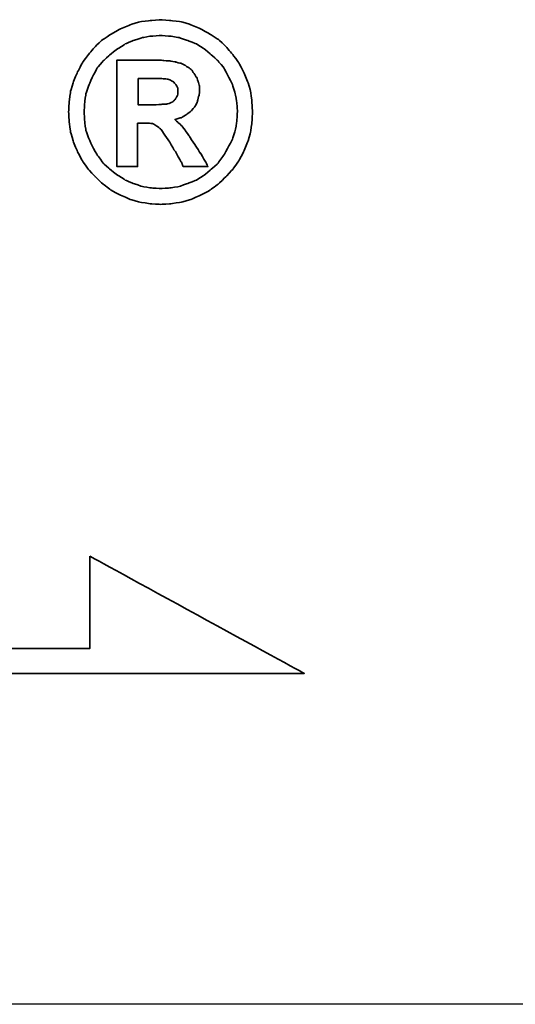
# Model space of a CAD drawing. Extents: x 732 to 1390, y 50 to 540.
# Tile 39 of 40: x 1302.28 to 1306.46, y 179.78 to 188.08. Entities that reach past the tile are written whole.
import ezdxf

# ---------------------------------------------------------------- set-up
doc = ezdxf.new("R2010")
doc.units = 0
doc.header["$MEASUREMENT"] = 0
doc.linetypes.add('CENTER', pattern=[2, 1.25, -0.25, 0.25, -0.25])
for name, color, linetype in [('CEN', 1, 'CENTER'), ('DIM', 4, 'CONTINUOUS'), ('layer 1', 7, 'CONTINUOUS')]:
    doc.layers.add(name, color=color, linetype=linetype)

# ---------------------------------------------------------------- blocks, each defined once
blk = doc.blocks.new('TBI MOTION logo(完整正式版)')
at = {"layer": 'layer 1', "color": 22, "lineweight": 35}
for points, knots in [([(81.20634, 4.98624), (81.20634, 4.98624), (81.18649, 5.32862), (81.18649, 5.32862), (81.18649, 5.32862), (81.18649, 5.32862), (81.13886, 5.66206), (81.13886, 5.66206), (81.13886, 5.66206), (81.13886, 5.66206), (81.04359, 5.97764), (81.04359, 5.97764), (81.04359, 5.97764), (81.04359, 5.97764), (80.91061, 6.29124), (80.91061, 6.29124), (80.91061, 6.29124), (80.91061, 6.29124), (80.75778, 6.58697), (80.75778, 6.58697), (80.75778, 6.58697), (80.75778, 6.58697), (80.5593, 6.85294), (80.5593, 6.85294), (80.5593, 6.85294), (80.5593, 6.85294), (80.33105, 7.1189), (80.33105, 7.1189), (80.33105, 7.1189), (80.33105, 7.1189), (80.09287, 7.33921), (80.09287, 7.33921), (80.09287, 7.33921), (80.09287, 7.33921), (79.815, 7.51982), (79.815, 7.51982), (79.815, 7.51982), (79.815, 7.51982), (79.51133, 7.69051), (79.51133, 7.69051), (79.51133, 7.69051), (79.51133, 7.69051), (79.19773, 7.8235), (79.19773, 7.8235), (79.19773, 7.8235), (79.19773, 7.8235), (78.88215, 7.91877), (78.88215, 7.91877), (78.88215, 7.91877), (78.88215, 7.91877), (78.54871, 7.95846), (78.54871, 7.95846), (78.54871, 7.95846), (78.54871, 7.95846), (78.21526, 7.98625), (78.21526, 7.98625), (78.21526, 7.98625), (78.21526, 7.98625), (77.87388, 7.95846), (77.87388, 7.95846), (77.87388, 7.95846), (77.87388, 7.95846), (77.54044, 7.91877), (77.54044, 7.91877), (77.54044, 7.91877), (77.54044, 7.91877), (77.22485, 7.8235), (77.22485, 7.8235), (77.22485, 7.8235), (77.22485, 7.8235), (76.91027, 7.69051), (76.91027, 7.69051), (76.91027, 7.69051), (76.91027, 7.69051), (76.6056, 7.51982), (76.6056, 7.51982), (76.6056, 7.51982), (76.6056, 7.51982), (76.32972, 7.33921), (76.32972, 7.33921), (76.32972, 7.33921), (76.32972, 7.33921), (76.09154, 7.1189), (76.09154, 7.1189), (76.09154, 7.1189), (76.09154, 7.1189), (75.86329, 6.85294), (75.86329, 6.85294), (75.86329, 6.85294), (75.86329, 6.85294), (75.66382, 6.58697), (75.66382, 6.58697), (75.66382, 6.58697), (75.66382, 6.58697), (75.51099, 6.29124), (75.51099, 6.29124), (75.51099, 6.29124), (75.51099, 6.29124), (75.37702, 5.97764), (75.37702, 5.97764), (75.37702, 5.97764), (75.37702, 5.97764), (75.28175, 5.66206), (75.28175, 5.66206), (75.28175, 5.66206), (75.28175, 5.66206), (75.23411, 5.32862), (75.23411, 5.32862), (75.23411, 5.32862), (75.23411, 5.32862), (75.21625, 4.98624), (75.21625, 4.98624), (75.21625, 4.98624), (75.21625, 4.98624), (75.23411, 4.6528), (75.23411, 4.6528), (75.23411, 4.6528), (75.23411, 4.6528), (75.28175, 4.32035), (75.28175, 4.32035), (75.28175, 4.32035), (75.28175, 4.32035), (75.37702, 3.99583), (75.37702, 3.99583), (75.37702, 3.99583), (75.37702, 3.99583), (75.51099, 3.68224), (75.51099, 3.68224), (75.51099, 3.68224), (75.51099, 3.68224), (75.66382, 3.38749), (75.66382, 3.38749), (75.66382, 3.38749), (75.66382, 3.38749), (75.86329, 3.10963), (75.86329, 3.10963), (75.86329, 3.10963), (75.86329, 3.10963), (76.09154, 2.87145), (76.09154, 2.87145), (76.09154, 2.87145), (76.09154, 2.87145), (76.32972, 2.6432), (76.32972, 2.6432), (76.32972, 2.6432), (76.32972, 2.6432), (76.6056, 2.43381), (76.6056, 2.43381), (76.6056, 2.43381), (76.6056, 2.43381), (76.91027, 2.27205), (76.91027, 2.27205), (76.91027, 2.27205), (76.91027, 2.27205), (77.22485, 2.13906), (77.22485, 2.13906), (77.22485, 2.13906), (77.22485, 2.13906), (77.54044, 2.0438), (77.54044, 2.0438), (77.54044, 2.0438), (77.54044, 2.0438), (77.87388, 1.99616), (77.87388, 1.99616), (77.87388, 1.99616), (77.87388, 1.99616), (78.21526, 1.97631), (78.21526, 1.97631), (78.21526, 1.97631), (78.21526, 1.97631), (78.54871, 1.99616), (78.54871, 1.99616), (78.54871, 1.99616), (78.54871, 1.99616), (78.88215, 2.0438), (78.88215, 2.0438), (78.88215, 2.0438), (78.88215, 2.0438), (79.19773, 2.13906), (79.19773, 2.13906), (79.19773, 2.13906), (79.19773, 2.13906), (79.51133, 2.27205), (79.51133, 2.27205), (79.51133, 2.27205), (79.51133, 2.27205), (79.815, 2.43381), (79.815, 2.43381), (79.815, 2.43381), (79.815, 2.43381), (80.09287, 2.6432), (80.09287, 2.6432), (80.09287, 2.6432), (80.09287, 2.6432), (80.33105, 2.87145), (80.33105, 2.87145), (80.33105, 2.87145), (80.33105, 2.87145), (80.5593, 3.10963), (80.5593, 3.10963), (80.5593, 3.10963), (80.5593, 3.10963), (80.75778, 3.38749), (80.75778, 3.38749), (80.75778, 3.38749), (80.75778, 3.38749), (80.91061, 3.68224), (80.91061, 3.68224), (80.91061, 3.68224), (80.91061, 3.68224), (81.04359, 3.99583), (81.04359, 3.99583), (81.04359, 3.99583), (81.04359, 3.99583), (81.13886, 4.32035), (81.13886, 4.32035), (81.13886, 4.32035), (81.13886, 4.32035), (81.18649, 4.6528), (81.18649, 4.6528), (81.18649, 4.6528), (81.18649, 4.6528), (81.20634, 4.98624), (81.20634, 4.98624)], [0, 0, 0, 0, 0.01785714, 0.01785714, 0.01785714, 0.01785715, 0.03571429, 0.03571429, 0.03571429, 0.0357143, 0.05357143, 0.05357143, 0.05357143, 0.05357144, 0.07142857, 0.07142857, 0.07142857, 0.07142858, 0.08928571, 0.08928571, 0.08928571, 0.08928572, 0.10714286, 0.10714286, 0.10714286, 0.10714287, 0.125, 0.125, 0.125, 0.12500001, 0.14285714, 0.14285714, 0.14285714, 0.14285715, 0.16071429, 0.16071429, 0.16071429, 0.1607143, 0.17857143, 0.17857143, 0.17857143, 0.17857144, 0.19642857, 0.19642857, 0.19642857, 0.19642858, 0.21428571, 0.21428571, 0.21428571, 0.21428572, 0.23214286, 0.23214286, 0.23214286, 0.23214287, 0.25, 0.25, 0.25, 0.25000001, 0.26785714, 0.26785714, 0.26785714, 0.26785715, 0.28571429, 0.28571429, 0.28571429, 0.2857143, 0.30357143, 0.30357143, 0.30357143, 0.30357144, 0.32142857, 0.32142857, 0.32142857, 0.32142858, 0.33928571, 0.33928571, 0.33928571, 0.33928572, 0.35714286, 0.35714286, 0.35714286, 0.35714287, 0.375, 0.375, 0.375, 0.37500001, 0.39285714, 0.39285714, 0.39285714, 0.39285715, 0.41071429, 0.41071429, 0.41071429, 0.4107143, 0.42857143, 0.42857143, 0.42857143, 0.42857144, 0.44642857, 0.44642857, 0.44642857, 0.44642858, 0.46428571, 0.46428571, 0.46428571, 0.46428572, 0.48214286, 0.48214286, 0.48214286, 0.48214287, 0.5, 0.5, 0.5, 0.50000001, 0.51785714, 0.51785714, 0.51785714, 0.51785715, 0.53571429, 0.53571429, 0.53571429, 0.5357143, 0.55357143, 0.55357143, 0.55357143, 0.55357144, 0.57142857, 0.57142857, 0.57142857, 0.57142858, 0.58928571, 0.58928571, 0.58928571, 0.58928572, 0.60714286, 0.60714286, 0.60714286, 0.60714287, 0.625, 0.625, 0.625, 0.62500001, 0.64285714, 0.64285714, 0.64285714, 0.64285715, 0.66071429, 0.66071429, 0.66071429, 0.6607143, 0.67857143, 0.67857143, 0.67857143, 0.67857144, 0.69642857, 0.69642857, 0.69642857, 0.69642858, 0.71428571, 0.71428571, 0.71428571, 0.71428572, 0.73214286, 0.73214286, 0.73214286, 0.73214287, 0.75, 0.75, 0.75, 0.75000001, 0.76785714, 0.76785714, 0.76785714, 0.76785715, 0.78571429, 0.78571429, 0.78571429, 0.7857143, 0.80357143, 0.80357143, 0.80357143, 0.80357144, 0.82142857, 0.82142857, 0.82142857, 0.82142858, 0.83928571, 0.83928571, 0.83928571, 0.83928572, 0.85714286, 0.85714286, 0.85714286, 0.85714287, 0.875, 0.875, 0.875, 0.87500001, 0.89285714, 0.89285714, 0.89285714, 0.89285715, 0.91071429, 0.91071429, 0.91071429, 0.9107143, 0.92857143, 0.92857143, 0.92857143, 0.92857144, 0.94642857, 0.94642857, 0.94642857, 0.94642858, 0.96428571, 0.96428571, 0.96428571, 0.96428572, 0.98214286, 0.98214286, 0.98214286, 0.98214287, 1, 1, 1, 1]), ([(80.71014, 4.98624), (80.71014, 4.98624), (80.69129, 5.29091), (80.69129, 5.29091), (80.69129, 5.29091), (80.69129, 5.29091), (80.64464, 5.57672), (80.64464, 5.57672), (80.64464, 5.57672), (80.64464, 5.57672), (80.54937, 5.87245), (80.54937, 5.87245), (80.54937, 5.87245), (80.54937, 5.87245), (80.41639, 6.14833), (80.41639, 6.14833), (80.41639, 6.14833), (80.41639, 6.14833), (80.27349, 6.41429), (80.27349, 6.41429), (80.27349, 6.41429), (80.27349, 6.41429), (80.08295, 6.64255), (80.08295, 6.64255), (80.08295, 6.64255), (80.08295, 6.64255), (79.86264, 6.84301), (79.86264, 6.84301), (79.86264, 6.84301), (79.86264, 6.84301), (79.63439, 7.03355), (79.63439, 7.03355), (79.63439, 7.03355), (79.63439, 7.03355), (79.37835, 7.1963), (79.37835, 7.1963), (79.37835, 7.1963), (79.37835, 7.1963), (79.10246, 7.30944), (79.10246, 7.30944), (79.10246, 7.30944), (79.10246, 7.30944), (78.81665, 7.40471), (78.81665, 7.40471), (78.81665, 7.40471), (78.81665, 7.40471), (78.511, 7.45234), (78.511, 7.45234), (78.511, 7.45234), (78.511, 7.45234), (78.21526, 7.47219), (78.21526, 7.47219), (78.21526, 7.47219), (78.21526, 7.47219), (77.9106, 7.45234), (77.9106, 7.45234), (77.9106, 7.45234), (77.9106, 7.45234), (77.61685, 7.40471), (77.61685, 7.40471), (77.61685, 7.40471), (77.61685, 7.40471), (77.32012, 7.30944), (77.32012, 7.30944), (77.32012, 7.30944), (77.32012, 7.30944), (77.06309, 7.1963), (77.06309, 7.1963), (77.06309, 7.1963), (77.06309, 7.1963), (76.80606, 7.03355), (76.80606, 7.03355), (76.80606, 7.03355), (76.80606, 7.03355), (76.55797, 6.84301), (76.55797, 6.84301), (76.55797, 6.84301), (76.55797, 6.84301), (76.34063, 6.64255), (76.34063, 6.64255), (76.34063, 6.64255), (76.34063, 6.64255), (76.1491, 6.41429), (76.1491, 6.41429), (76.1491, 6.41429), (76.1491, 6.41429), (76.0062, 6.14833), (76.0062, 6.14833), (76.0062, 6.14833), (76.0062, 6.14833), (75.88314, 5.87245), (75.88314, 5.87245), (75.88314, 5.87245), (75.88314, 5.87245), (75.77794, 5.57672), (75.77794, 5.57672), (75.77794, 5.57672), (75.77794, 5.57672), (75.73924, 5.29091), (75.73924, 5.29091), (75.73924, 5.29091), (75.73924, 5.29091), (75.72039, 4.98624), (75.72039, 4.98624), (75.72039, 4.98624), (75.72039, 4.98624), (75.73924, 4.67165), (75.73924, 4.67165), (75.73924, 4.67165), (75.73924, 4.67165), (75.77794, 4.37791), (75.77794, 4.37791), (75.77794, 4.37791), (75.77794, 4.37791), (75.88314, 4.10102), (75.88314, 4.10102), (75.88314, 4.10102), (75.88314, 4.10102), (76.0062, 3.83407), (76.0062, 3.83407), (76.0062, 3.83407), (76.0062, 3.83407), (76.15902, 3.56811), (76.15902, 3.56811), (76.15902, 3.56811), (76.15902, 3.56811), (76.34063, 3.32001), (76.34063, 3.32001), (76.34063, 3.32001), (76.34063, 3.32001), (76.55797, 3.11955), (76.55797, 3.11955), (76.55797, 3.11955), (76.55797, 3.11955), (76.80606, 2.92901), (76.80606, 2.92901), (76.80606, 2.92901), (76.80606, 2.92901), (77.06309, 2.76725), (77.06309, 2.76725), (77.06309, 2.76725), (77.06309, 2.76725), (77.32012, 2.65412), (77.32012, 2.65412), (77.32012, 2.65412), (77.32012, 2.65412), (77.61685, 2.55786), (77.61685, 2.55786), (77.61685, 2.55786), (77.61685, 2.55786), (77.9106, 2.51022), (77.9106, 2.51022), (77.9106, 2.51022), (77.9106, 2.51022), (78.21526, 2.49137), (78.21526, 2.49137), (78.21526, 2.49137), (78.21526, 2.49137), (78.511, 2.51022), (78.511, 2.51022), (78.511, 2.51022), (78.511, 2.51022), (78.81665, 2.55786), (78.81665, 2.55786), (78.81665, 2.55786), (78.81665, 2.55786), (79.10246, 2.65412), (79.10246, 2.65412), (79.10246, 2.65412), (79.10246, 2.65412), (79.37835, 2.76725), (79.37835, 2.76725), (79.37835, 2.76725), (79.37835, 2.76725), (79.63439, 2.92901), (79.63439, 2.92901), (79.63439, 2.92901), (79.63439, 2.92901), (79.86264, 3.11955), (79.86264, 3.11955), (79.86264, 3.11955), (79.86264, 3.11955), (80.08295, 3.32001), (80.08295, 3.32001), (80.08295, 3.32001), (80.08295, 3.32001), (80.26356, 3.56811), (80.26356, 3.56811), (80.26356, 3.56811), (80.26356, 3.56811), (80.41639, 3.83407), (80.41639, 3.83407), (80.41639, 3.83407), (80.41639, 3.83407), (80.54937, 4.10102), (80.54937, 4.10102), (80.54937, 4.10102), (80.54937, 4.10102), (80.64464, 4.37791), (80.64464, 4.37791), (80.64464, 4.37791), (80.64464, 4.37791), (80.69129, 4.67165), (80.69129, 4.67165), (80.69129, 4.67165), (80.69129, 4.67165), (80.71014, 4.98624), (80.71014, 4.98624)], [0, 0, 0, 0, 0.01923077, 0.01923077, 0.01923077, 0.01923078, 0.03846154, 0.03846154, 0.03846154, 0.03846155, 0.05769231, 0.05769231, 0.05769231, 0.05769232, 0.07692308, 0.07692308, 0.07692308, 0.07692309, 0.09615385, 0.09615385, 0.09615385, 0.09615386, 0.11538462, 0.11538462, 0.11538462, 0.11538463, 0.13461538, 0.13461538, 0.13461538, 0.13461539, 0.15384615, 0.15384615, 0.15384615, 0.15384616, 0.17307692, 0.17307692, 0.17307692, 0.17307693, 0.19230769, 0.19230769, 0.19230769, 0.1923077, 0.21153846, 0.21153846, 0.21153846, 0.21153847, 0.23076923, 0.23076923, 0.23076923, 0.23076924, 0.25, 0.25, 0.25, 0.25000001, 0.26923077, 0.26923077, 0.26923077, 0.26923078, 0.28846154, 0.28846154, 0.28846154, 0.28846155, 0.30769231, 0.30769231, 0.30769231, 0.30769232, 0.32692308, 0.32692308, 0.32692308, 0.32692309, 0.34615385, 0.34615385, 0.34615385, 0.34615386, 0.36538462, 0.36538462, 0.36538462, 0.36538463, 0.38461538, 0.38461538, 0.38461538, 0.38461539, 0.40384615, 0.40384615, 0.40384615, 0.40384616, 0.42307692, 0.42307692, 0.42307692, 0.42307693, 0.44230769, 0.44230769, 0.44230769, 0.4423077, 0.46153846, 0.46153846, 0.46153846, 0.46153847, 0.48076923, 0.48076923, 0.48076923, 0.48076924, 0.5, 0.5, 0.5, 0.50000001, 0.51923077, 0.51923077, 0.51923077, 0.51923078, 0.53846154, 0.53846154, 0.53846154, 0.53846155, 0.55769231, 0.55769231, 0.55769231, 0.55769232, 0.57692308, 0.57692308, 0.57692308, 0.57692309, 0.59615385, 0.59615385, 0.59615385, 0.59615386, 0.61538462, 0.61538462, 0.61538462, 0.61538463, 0.63461538, 0.63461538, 0.63461538, 0.63461539, 0.65384615, 0.65384615, 0.65384615, 0.65384616, 0.67307692, 0.67307692, 0.67307692, 0.67307693, 0.69230769, 0.69230769, 0.69230769, 0.6923077, 0.71153846, 0.71153846, 0.71153846, 0.71153847, 0.73076923, 0.73076923, 0.73076923, 0.73076924, 0.75, 0.75, 0.75, 0.75000001, 0.76923077, 0.76923077, 0.76923077, 0.76923078, 0.78846154, 0.78846154, 0.78846154, 0.78846155, 0.80769231, 0.80769231, 0.80769231, 0.80769232, 0.82692308, 0.82692308, 0.82692308, 0.82692309, 0.84615385, 0.84615385, 0.84615385, 0.84615386, 0.86538462, 0.86538462, 0.86538462, 0.86538463, 0.88461538, 0.88461538, 0.88461538, 0.88461539, 0.90384615, 0.90384615, 0.90384615, 0.90384616, 0.92307692, 0.92307692, 0.92307692, 0.92307693, 0.94230769, 0.94230769, 0.94230769, 0.9423077, 0.96153846, 0.96153846, 0.96153846, 0.96153847, 0.98076923, 0.98076923, 0.98076923, 0.98076924, 1, 1, 1, 1]), ([(76.78721, 3.2823), (76.78721, 3.2823), (76.78721, 3.32001), (76.78721, 3.32001), (76.78721, 3.32001), (76.78721, 3.32001), (76.78721, 3.42422), (76.78721, 3.42422), (76.78721, 3.42422), (76.78721, 3.42422), (76.78721, 3.59689), (76.78721, 3.59689), (76.78721, 3.59689), (76.78721, 3.59689), (76.78721, 3.80529), (76.78721, 3.80529), (76.78721, 3.80529), (76.78721, 3.80529), (76.78721, 4.0524), (76.78721, 4.0524), (76.78721, 4.0524), (76.78721, 4.0524), (76.78721, 4.32035), (76.78721, 4.32035), (76.78721, 4.32035), (76.78721, 4.32035), (76.78721, 4.92868), (76.78721, 4.92868), (76.78721, 4.92868), (76.78721, 4.92868), (76.78721, 5.53801), (76.78721, 5.53801), (76.78721, 5.53801), (76.78721, 5.53801), (76.78721, 5.82482), (76.78721, 5.82482), (76.78721, 5.82482), (76.78721, 5.82482), (76.78721, 6.07291), (76.78721, 6.07291), (76.78721, 6.07291), (76.78721, 6.07291), (76.78721, 6.30017), (76.78721, 6.30017), (76.78721, 6.30017), (76.78721, 6.30017), (76.78721, 6.45399), (76.78721, 6.45399), (76.78721, 6.45399), (76.78721, 6.45399), (76.78721, 6.5572), (76.78721, 6.5572), (76.78721, 6.5572), (76.78721, 6.5572), (76.78721, 6.59689), (76.78721, 6.59689), (76.78721, 6.59689), (76.78721, 6.59689), (76.78721, 6.67232), (76.78721, 6.67232), (76.78721, 6.67232), (76.78721, 6.67232), (76.8537, 6.67232), (76.8537, 6.67232), (76.8537, 6.67232), (76.8537, 6.67232), (76.87355, 6.67232), (76.87355, 6.67232), (76.87355, 6.67232), (76.87355, 6.67232), (76.91027, 6.67232), (76.91027, 6.67232), (76.91027, 6.67232), (76.91027, 6.67232), (77.04424, 6.67232), (77.04424, 6.67232), (77.04424, 6.67232), (77.04424, 6.67232), (77.22485, 6.67232), (77.22485, 6.67232), (77.22485, 6.67232), (77.22485, 6.67232), (77.43524, 6.67232), (77.43524, 6.67232), (77.43524, 6.67232), (77.43524, 6.67232), (77.65357, 6.67232), (77.65357, 6.67232), (77.65357, 6.67232), (77.65357, 6.67232), (77.82625, 6.67232), (77.82625, 6.67232), (77.82625, 6.67232), (77.82625, 6.67232), (77.94037, 6.67232), (77.94037, 6.67232), (77.94037, 6.67232), (77.94037, 6.67232), (77.97709, 6.67232), (77.97709, 6.67232), (77.97709, 6.67232), (77.97709, 6.67232), (77.99694, 6.67232), (77.99694, 6.67232), (77.99694, 6.67232), (77.99694, 6.67232), (78.00686, 6.67232), (78.00686, 6.67232), (78.00686, 6.67232), (78.00686, 6.67232), (78.28275, 6.6624), (78.28275, 6.6624), (78.28275, 6.6624), (78.28275, 6.6624), (78.50107, 6.64255), (78.50107, 6.64255), (78.50107, 6.64255), (78.50107, 6.64255), (78.511, 6.64255), (78.511, 6.64255), (78.511, 6.64255), (78.511, 6.64255), (78.70154, 6.61476), (78.70154, 6.61476), (78.70154, 6.61476), (78.70154, 6.61476), (78.70154, 6.60483), (78.70154, 6.60483), (78.70154, 6.60483), (78.70154, 6.60483), (78.86429, 6.56713), (78.86429, 6.56713), (78.86429, 6.56713), (78.86429, 6.56713), (78.87223, 6.56713), (78.87223, 6.56713), (78.87223, 6.56713), (78.87223, 6.56713), (78.99727, 6.51056), (78.99727, 6.51056), (78.99727, 6.51056), (78.99727, 6.51056), (79.00719, 6.51056), (79.00719, 6.51056), (79.00719, 6.51056), (79.00719, 6.51056), (79.00719, 6.50162), (79.00719, 6.50162), (79.00719, 6.50162), (79.00719, 6.50162), (79.1104, 6.43415), (79.1104, 6.43415), (79.1104, 6.43415), (79.1104, 6.43415), (79.12132, 6.43415), (79.12132, 6.43415), (79.12132, 6.43415), (79.12132, 6.43415), (79.22552, 6.34781), (79.22552, 6.34781), (79.22552, 6.34781), (79.22552, 6.34781), (79.23544, 6.33888), (79.23544, 6.33888), (79.23544, 6.33888), (79.23544, 6.33888), (79.23544, 6.32895), (79.23544, 6.32895), (79.23544, 6.32895), (79.23544, 6.32895), (79.31087, 6.21483), (79.31087, 6.21483), (79.31087, 6.21483), (79.31087, 6.21483), (79.38629, 6.1007), (79.38629, 6.1007), (79.38629, 6.1007), (79.38629, 6.1007), (79.3972, 6.1007), (79.3972, 6.1007), (79.3972, 6.1007), (79.3972, 6.1007), (79.3972, 6.09078), (79.3972, 6.09078), (79.3972, 6.09078), (79.3972, 6.09078), (79.43392, 5.97764), (79.43392, 5.97764), (79.43392, 5.97764), (79.43392, 5.97764), (79.43392, 5.96772), (79.43392, 5.96772), (79.43392, 5.96772), (79.43392, 5.96772), (79.47362, 5.83474), (79.47362, 5.83474), (79.47362, 5.83474), (79.47362, 5.83474), (79.48156, 5.82482), (79.48156, 5.82482), (79.48156, 5.82482), (79.48156, 5.82482), (79.48156, 5.69977), (79.48156, 5.69977), (79.48156, 5.69977), (79.48156, 5.69977), (79.48156, 5.69183), (79.48156, 5.69183), (79.48156, 5.69183), (79.48156, 5.69183), (79.4637, 5.51915), (79.4637, 5.51915), (79.4637, 5.51915), (79.4637, 5.51915), (79.4637, 5.51122), (79.4637, 5.51122), (79.4637, 5.51122), (79.4637, 5.51122), (79.45377, 5.51122), (79.45377, 5.51122), (79.45377, 5.51122), (79.45377, 5.51122), (79.41507, 5.34847), (79.41507, 5.34847), (79.41507, 5.34847), (79.41507, 5.34847), (79.41507, 5.33854), (79.41507, 5.33854), (79.41507, 5.33854), (79.41507, 5.33854), (79.41507, 5.32862), (79.41507, 5.32862), (79.41507, 5.32862), (79.41507, 5.32862), (79.33865, 5.16785), (79.33865, 5.16785), (79.33865, 5.16785), (79.33865, 5.16785), (79.33071, 5.15693), (79.33071, 5.15693), (79.33071, 5.15693), (79.33071, 5.15693), (79.2156, 5.02495), (79.2156, 5.02495), (79.2156, 5.02495), (79.2156, 5.02495), (79.20567, 5.01502), (79.20567, 5.01502), (79.20567, 5.01502), (79.20567, 5.01502), (79.05483, 4.89991), (79.05483, 4.89991), (79.05483, 4.89991), (79.05483, 4.89991), (79.04491, 4.89197), (79.04491, 4.89197), (79.04491, 4.89197), (79.04491, 4.89197), (78.89208, 4.7967), (78.89208, 4.7967), (78.89208, 4.7967), (78.89208, 4.7967), (78.88215, 4.7967), (78.88215, 4.7967), (78.88215, 4.7967), (78.88215, 4.7967), (78.69161, 4.73913), (78.69161, 4.73913), (78.69161, 4.73913), (78.69161, 4.73913), (78.68169, 4.73913), (78.68169, 4.73913), (78.68169, 4.73913), (78.68169, 4.73913), (78.68169, 4.72921), (78.68169, 4.72921), (78.68169, 4.72921), (78.68169, 4.72921), (78.78688, 4.63394), (78.78688, 4.63394), (78.78688, 4.63394), (78.78688, 4.63394), (78.902, 4.52875), (78.902, 4.52875), (78.902, 4.52875), (78.902, 4.52875), (78.91093, 4.52081), (78.91093, 4.52081), (78.91093, 4.52081), (78.91093, 4.52081), (79.02506, 4.36798), (79.02506, 4.36798), (79.02506, 4.36798), (79.02506, 4.36798), (79.1501, 4.1953), (79.1501, 4.1953), (79.1501, 4.1953), (79.1501, 4.1953), (79.1501, 4.18736), (79.1501, 4.18736), (79.1501, 4.18736), (79.1501, 4.18736), (79.29201, 3.96705), (79.29201, 3.96705), (79.29201, 3.96705), (79.29201, 3.96705), (79.31087, 3.93828), (79.31087, 3.93828), (79.31087, 3.93828), (79.31087, 3.93828), (79.32079, 3.93828), (79.32079, 3.93828), (79.32079, 3.93828), (79.32079, 3.93828), (79.3585, 3.87178), (79.3585, 3.87178), (79.3585, 3.87178), (79.3585, 3.87178), (79.50141, 3.64353), (79.50141, 3.64353), (79.50141, 3.64353), (79.50141, 3.64353), (79.51133, 3.64353), (79.51133, 3.64353), (79.51133, 3.64353), (79.51133, 3.64353), (79.64431, 3.41528), (79.64431, 3.41528), (79.64431, 3.41528), (79.64431, 3.41528), (79.68202, 3.3478), (79.68202, 3.3478), (79.68202, 3.3478), (79.68202, 3.3478), (79.70187, 3.31009), (79.70187, 3.31009), (79.70187, 3.31009), (79.70187, 3.31009), (79.7495, 3.2049), (79.7495, 3.2049), (79.7495, 3.2049), (79.7495, 3.2049), (79.64431, 3.2049), (79.64431, 3.2049), (79.64431, 3.2049), (79.64431, 3.2049), (79.62546, 3.2049), (79.62546, 3.2049), (79.62546, 3.2049), (79.62546, 3.2049), (79.53912, 3.2049), (79.53912, 3.2049), (79.53912, 3.2049), (79.53912, 3.2049), (79.31087, 3.2049), (79.31087, 3.2049), (79.31087, 3.2049), (79.31087, 3.2049), (79.08262, 3.2049), (79.08262, 3.2049), (79.08262, 3.2049), (79.08262, 3.2049), (79.00719, 3.2049), (79.00719, 3.2049), (79.00719, 3.2049), (79.00719, 3.2049), (78.98735, 3.2049), (78.98735, 3.2049), (78.98735, 3.2049), (78.98735, 3.2049), (78.94964, 3.2049), (78.94964, 3.2049), (78.94964, 3.2049), (78.94964, 3.2049), (78.92979, 3.24459), (78.92979, 3.24459), (78.92979, 3.24459), (78.92979, 3.24459), (78.91093, 3.2823), (78.91093, 3.2823), (78.91093, 3.2823), (78.91093, 3.2823), (78.91093, 3.29223), (78.91093, 3.29223), (78.91093, 3.29223), (78.91093, 3.29223), (78.89208, 3.3478), (78.89208, 3.3478), (78.89208, 3.3478), (78.89208, 3.3478), (78.78688, 3.52048), (78.78688, 3.52048), (78.78688, 3.52048), (78.78688, 3.52048), (78.69161, 3.7001), (78.69161, 3.7001), (78.69161, 3.7001), (78.69161, 3.7001), (78.6539, 3.7388), (78.6539, 3.7388), (78.6539, 3.7388), (78.6539, 3.7388), (78.64398, 3.74873), (78.64398, 3.74873), (78.64398, 3.74873), (78.64398, 3.74873), (78.64398, 3.75766), (78.64398, 3.75766), (78.64398, 3.75766), (78.64398, 3.75766), (78.63405, 3.78644), (78.63405, 3.78644), (78.63405, 3.78644), (78.63405, 3.78644), (78.48321, 4.04347), (78.48321, 4.04347), (78.48321, 4.04347), (78.48321, 4.04347), (78.33038, 4.2618), (78.33038, 4.2618), (78.33038, 4.2618), (78.33038, 4.2618), (78.20732, 4.43447), (78.20732, 4.43447), (78.20732, 4.43447), (78.20732, 4.43447), (78.09221, 4.52081), (78.09221, 4.52081), (78.09221, 4.52081), (78.09221, 4.52081), (78.02472, 4.56845), (78.02472, 4.56845), (78.02472, 4.56845), (78.02472, 4.56845), (77.9493, 4.60616), (77.9493, 4.60616), (77.9493, 4.60616), (77.9493, 4.60616), (77.8451, 4.61608), (77.8451, 4.61608), (77.8451, 4.61608), (77.8451, 4.61608), (77.71113, 4.61608), (77.71113, 4.61608), (77.71113, 4.61608), (77.71113, 4.61608), (77.69128, 4.61608), (77.69128, 4.61608), (77.69128, 4.61608), (77.69128, 4.61608), (77.67342, 4.61608), (77.67342, 4.61608), (77.67342, 4.61608), (77.67342, 4.61608), (77.5583, 4.61608), (77.5583, 4.61608), (77.5583, 4.61608), (77.5583, 4.61608), (77.46303, 4.61608), (77.46303, 4.61608), (77.46303, 4.61608), (77.46303, 4.61608), (77.46303, 4.54761), (77.46303, 4.54761), (77.46303, 4.54761), (77.46303, 4.54761), (77.46303, 4.47318), (77.46303, 4.47318), (77.46303, 4.47318), (77.46303, 4.47318), (77.46303, 4.24294), (77.46303, 4.24294), (77.46303, 4.24294), (77.46303, 4.24294), (77.46303, 3.99583), (77.46303, 3.99583), (77.46303, 3.99583), (77.46303, 3.99583), (77.46303, 3.72888), (77.46303, 3.72888), (77.46303, 3.72888), (77.46303, 3.72888), (77.46303, 3.51055), (77.46303, 3.51055), (77.46303, 3.51055), (77.46303, 3.51055), (77.46303, 3.42422), (77.46303, 3.42422), (77.46303, 3.42422), (77.46303, 3.42422), (77.46303, 3.35773), (77.46303, 3.35773), (77.46303, 3.35773), (77.46303, 3.35773), (77.46303, 3.30017), (77.46303, 3.30017), (77.46303, 3.30017), (77.46303, 3.30017), (77.46303, 3.2823), (77.46303, 3.2823), (77.46303, 3.2823), (77.46303, 3.2823), (77.46303, 3.2049), (77.46303, 3.2049), (77.46303, 3.2049), (77.46303, 3.2049), (77.39753, 3.2049), (77.39753, 3.2049), (77.39753, 3.2049), (77.39753, 3.2049), (77.37768, 3.2049), (77.37768, 3.2049), (77.37768, 3.2049), (77.37768, 3.2049), (77.32012, 3.2049), (77.32012, 3.2049), (77.32012, 3.2049), (77.32012, 3.2049), (77.12165, 3.2049), (77.12165, 3.2049), (77.12165, 3.2049), (77.12165, 3.2049), (76.94897, 3.2049), (76.94897, 3.2049), (76.94897, 3.2049), (76.94897, 3.2049), (76.8924, 3.2049), (76.8924, 3.2049), (76.8924, 3.2049), (76.8924, 3.2049), (76.8537, 3.2049), (76.8537, 3.2049), (76.8537, 3.2049), (76.8537, 3.2049), (76.78721, 3.2049), (76.78721, 3.2049), (76.78721, 3.2049), (76.78721, 3.2049), (76.78721, 3.2823), (76.78721, 3.2823)], [0, 0, 0, 0, 0.00740741, 0.00740741, 0.00740741, 0.00740742, 0.01481481, 0.01481481, 0.01481481, 0.01481482, 0.02222222, 0.02222222, 0.02222222, 0.02222223, 0.02962963, 0.02962963, 0.02962963, 0.02962964, 0.03703704, 0.03703704, 0.03703704, 0.03703705, 0.04444444, 0.04444444, 0.04444444, 0.04444445, 0.05185185, 0.05185185, 0.05185185, 0.05185186, 0.05925926, 0.05925926, 0.05925926, 0.05925927, 0.06666667, 0.06666667, 0.06666667, 0.06666668, 0.07407407, 0.07407407, 0.07407407, 0.07407408, 0.08148148, 0.08148148, 0.08148148, 0.08148149, 0.08888889, 0.08888889, 0.08888889, 0.0888889, 0.0962963, 0.0962963, 0.0962963, 0.09629631, 0.1037037, 0.1037037, 0.1037037, 0.10370371, 0.11111111, 0.11111111, 0.11111111, 0.11111112, 0.11851852, 0.11851852, 0.11851852, 0.11851853, 0.12592593, 0.12592593, 0.12592593, 0.12592594, 0.13333333, 0.13333333, 0.13333333, 0.13333334, 0.14074074, 0.14074074, 0.14074074, 0.14074075, 0.14814815, 0.14814815, 0.14814815, 0.14814816, 0.15555556, 0.15555556, 0.15555556, 0.15555557, 0.16296296, 0.16296296, 0.16296296, 0.16296297, 0.17037037, 0.17037037, 0.17037037, 0.17037038, 0.17777778, 0.17777778, 0.17777778, 0.17777779, 0.18518519, 0.18518519, 0.18518519, 0.1851852, 0.19259259, 0.19259259, 0.19259259, 0.1925926, 0.2, 0.2, 0.2, 0.20000001, 0.20740741, 0.20740741, 0.20740741, 0.20740742, 0.21481481, 0.21481481, 0.21481481, 0.21481482, 0.22222222, 0.22222222, 0.22222222, 0.22222223, 0.22962963, 0.22962963, 0.22962963, 0.22962964, 0.23703704, 0.23703704, 0.23703704, 0.23703705, 0.24444444, 0.24444444, 0.24444444, 0.24444445, 0.25185185, 0.25185185, 0.25185185, 0.25185186, 0.25925926, 0.25925926, 0.25925926, 0.25925927, 0.26666667, 0.26666667, 0.26666667, 0.26666668, 0.27407407, 0.27407407, 0.27407407, 0.27407408, 0.28148148, 0.28148148, 0.28148148, 0.28148149, 0.28888889, 0.28888889, 0.28888889, 0.2888889, 0.2962963, 0.2962963, 0.2962963, 0.29629631, 0.3037037, 0.3037037, 0.3037037, 0.30370371, 0.31111111, 0.31111111, 0.31111111, 0.31111112, 0.31851852, 0.31851852, 0.31851852, 0.31851853, 0.32592593, 0.32592593, 0.32592593, 0.32592594, 0.33333333, 0.33333333, 0.33333333, 0.33333334, 0.34074074, 0.34074074, 0.34074074, 0.34074075, 0.34814815, 0.34814815, 0.34814815, 0.34814816, 0.35555556, 0.35555556, 0.35555556, 0.35555557, 0.36296296, 0.36296296, 0.36296296, 0.36296297, 0.37037037, 0.37037037, 0.37037037, 0.37037038, 0.37777778, 0.37777778, 0.37777778, 0.37777779, 0.38518519, 0.38518519, 0.38518519, 0.3851852, 0.39259259, 0.39259259, 0.39259259, 0.3925926, 0.4, 0.4, 0.4, 0.40000001, 0.40740741, 0.40740741, 0.40740741, 0.40740742, 0.41481481, 0.41481481, 0.41481481, 0.41481482, 0.42222222, 0.42222222, 0.42222222, 0.42222223, 0.42962963, 0.42962963, 0.42962963, 0.42962964, 0.43703704, 0.43703704, 0.43703704, 0.43703705, 0.44444444, 0.44444444, 0.44444444, 0.44444445, 0.45185185, 0.45185185, 0.45185185, 0.45185186, 0.45925926, 0.45925926, 0.45925926, 0.45925927, 0.46666667, 0.46666667, 0.46666667, 0.46666668, 0.47407407, 0.47407407, 0.47407407, 0.47407408, 0.48148148, 0.48148148, 0.48148148, 0.48148149, 0.48888889, 0.48888889, 0.48888889, 0.4888889, 0.4962963, 0.4962963, 0.4962963, 0.49629631, 0.5037037, 0.5037037, 0.5037037, 0.50370371, 0.51111111, 0.51111111, 0.51111111, 0.51111112, 0.51851852, 0.51851852, 0.51851852, 0.51851853, 0.52592593, 0.52592593, 0.52592593, 0.52592594, 0.53333333, 0.53333333, 0.53333333, 0.53333334, 0.54074074, 0.54074074, 0.54074074, 0.54074075, 0.54814815, 0.54814815, 0.54814815, 0.54814816, 0.55555556, 0.55555556, 0.55555556, 0.55555557, 0.56296296, 0.56296296, 0.56296296, 0.56296297, 0.57037037, 0.57037037, 0.57037037, 0.57037038, 0.57777778, 0.57777778, 0.57777778, 0.57777779, 0.58518519, 0.58518519, 0.58518519, 0.5851852, 0.59259259, 0.59259259, 0.59259259, 0.5925926, 0.6, 0.6, 0.6, 0.60000001, 0.60740741, 0.60740741, 0.60740741, 0.60740742, 0.61481481, 0.61481481, 0.61481481, 0.61481482, 0.62222222, 0.62222222, 0.62222222, 0.62222223, 0.62962963, 0.62962963, 0.62962963, 0.62962964, 0.63703704, 0.63703704, 0.63703704, 0.63703705, 0.64444444, 0.64444444, 0.64444444, 0.64444445, 0.65185185, 0.65185185, 0.65185185, 0.65185186, 0.65925926, 0.65925926, 0.65925926, 0.65925927, 0.66666667, 0.66666667, 0.66666667, 0.66666668, 0.67407407, 0.67407407, 0.67407407, 0.67407408, 0.68148148, 0.68148148, 0.68148148, 0.68148149, 0.68888889, 0.68888889, 0.68888889, 0.6888889, 0.6962963, 0.6962963, 0.6962963, 0.69629631, 0.7037037, 0.7037037, 0.7037037, 0.70370371, 0.71111111, 0.71111111, 0.71111111, 0.71111112, 0.71851852, 0.71851852, 0.71851852, 0.71851853, 0.72592593, 0.72592593, 0.72592593, 0.72592594, 0.73333333, 0.73333333, 0.73333333, 0.73333334, 0.74074074, 0.74074074, 0.74074074, 0.74074075, 0.74814815, 0.74814815, 0.74814815, 0.74814816, 0.75555556, 0.75555556, 0.75555556, 0.75555557, 0.76296296, 0.76296296, 0.76296296, 0.76296297, 0.77037037, 0.77037037, 0.77037037, 0.77037038, 0.77777778, 0.77777778, 0.77777778, 0.77777779, 0.78518519, 0.78518519, 0.78518519, 0.7851852, 0.79259259, 0.79259259, 0.79259259, 0.7925926, 0.8, 0.8, 0.8, 0.80000001, 0.80740741, 0.80740741, 0.80740741, 0.80740742, 0.81481481, 0.81481481, 0.81481481, 0.81481482, 0.82222222, 0.82222222, 0.82222222, 0.82222223, 0.82962963, 0.82962963, 0.82962963, 0.82962964, 0.83703704, 0.83703704, 0.83703704, 0.83703705, 0.84444444, 0.84444444, 0.84444444, 0.84444445, 0.85185185, 0.85185185, 0.85185185, 0.85185186, 0.85925926, 0.85925926, 0.85925926, 0.85925927, 0.86666667, 0.86666667, 0.86666667, 0.86666668, 0.87407407, 0.87407407, 0.87407407, 0.87407408, 0.88148148, 0.88148148, 0.88148148, 0.88148149, 0.88888889, 0.88888889, 0.88888889, 0.8888889, 0.8962963, 0.8962963, 0.8962963, 0.89629631, 0.9037037, 0.9037037, 0.9037037, 0.90370371, 0.91111111, 0.91111111, 0.91111111, 0.91111112, 0.91851852, 0.91851852, 0.91851852, 0.91851853, 0.92592593, 0.92592593, 0.92592593, 0.92592594, 0.93333333, 0.93333333, 0.93333333, 0.93333334, 0.94074074, 0.94074074, 0.94074074, 0.94074075, 0.94814815, 0.94814815, 0.94814815, 0.94814816, 0.95555556, 0.95555556, 0.95555556, 0.95555557, 0.96296296, 0.96296296, 0.96296296, 0.96296297, 0.97037037, 0.97037037, 0.97037037, 0.97037038, 0.97777778, 0.97777778, 0.97777778, 0.97777779, 0.98518519, 0.98518519, 0.98518519, 0.9851852, 0.99259259, 0.99259259, 0.99259259, 0.9925926, 1, 1, 1, 1]), ([(77.48288, 6.07291), (77.48288, 6.07291), (77.48288, 5.99551), (77.48288, 5.99551), (77.48288, 5.99551), (77.48288, 5.99551), (77.48288, 5.82482), (77.48288, 5.82482), (77.48288, 5.82482), (77.48288, 5.82482), (77.48288, 5.63328), (77.48288, 5.63328), (77.48288, 5.63328), (77.48288, 5.63328), (77.48288, 5.46358), (77.48288, 5.46358), (77.48288, 5.46358), (77.48288, 5.46358), (77.48288, 5.29091), (77.48288, 5.29091), (77.48288, 5.29091), (77.48288, 5.29091), (77.48288, 5.21449), (77.48288, 5.21449), (77.48288, 5.21449), (77.48288, 5.21449), (77.50074, 5.21449), (77.50074, 5.21449), (77.50074, 5.21449), (77.50074, 5.21449), (77.71113, 5.21449), (77.71113, 5.21449), (77.71113, 5.21449), (77.71113, 5.21449), (77.94037, 5.21449), (77.94037, 5.21449), (77.94037, 5.21449), (77.94037, 5.21449), (78.01579, 5.21449), (78.01579, 5.21449), (78.01579, 5.21449), (78.01579, 5.21449), (78.03465, 5.21449), (78.03465, 5.21449), (78.03465, 5.21449), (78.03465, 5.21449), (78.2629, 5.23335), (78.2629, 5.23335), (78.2629, 5.23335), (78.2629, 5.23335), (78.42565, 5.24327), (78.42565, 5.24327), (78.42565, 5.24327), (78.42565, 5.24327), (78.54871, 5.28098), (78.54871, 5.28098), (78.54871, 5.28098), (78.54871, 5.28098), (78.62611, 5.32862), (78.62611, 5.32862), (78.62611, 5.32862), (78.62611, 5.32862), (78.69161, 5.40503), (78.69161, 5.40503), (78.69161, 5.40503), (78.69161, 5.40503), (78.73925, 5.48145), (78.73925, 5.48145), (78.73925, 5.48145), (78.73925, 5.48145), (78.77696, 5.55885), (78.77696, 5.55885), (78.77696, 5.55885), (78.77696, 5.55885), (78.77696, 5.65214), (78.77696, 5.65214), (78.77696, 5.65214), (78.77696, 5.65214), (78.76902, 5.76726), (78.76902, 5.76726), (78.76902, 5.76726), (78.76902, 5.76726), (78.71146, 5.87245), (78.71146, 5.87245), (78.71146, 5.87245), (78.71146, 5.87245), (78.62611, 5.96772), (78.62611, 5.96772), (78.62611, 5.96772), (78.62611, 5.96772), (78.511, 6.02528), (78.511, 6.02528), (78.511, 6.02528), (78.511, 6.02528), (78.44451, 6.05306), (78.44451, 6.05306), (78.44451, 6.05306), (78.44451, 6.05306), (78.32046, 6.06299), (78.32046, 6.06299), (78.32046, 6.06299), (78.32046, 6.06299), (78.18748, 6.07291), (78.18748, 6.07291), (78.18748, 6.07291), (78.18748, 6.07291), (77.99694, 6.07291), (77.99694, 6.07291), (77.99694, 6.07291), (77.99694, 6.07291), (77.97709, 6.07291), (77.97709, 6.07291), (77.97709, 6.07291), (77.97709, 6.07291), (77.90167, 6.07291), (77.90167, 6.07291), (77.90167, 6.07291), (77.90167, 6.07291), (77.69128, 6.07291), (77.69128, 6.07291), (77.69128, 6.07291), (77.69128, 6.07291), (77.50074, 6.07291), (77.50074, 6.07291), (77.50074, 6.07291), (77.50074, 6.07291), (77.48288, 6.07291), (77.48288, 6.07291)], [0, 0, 0, 0, 0.03125, 0.03125, 0.03125, 0.03125001, 0.0625, 0.0625, 0.0625, 0.06250001, 0.09375, 0.09375, 0.09375, 0.09375001, 0.125, 0.125, 0.125, 0.12500001, 0.15625, 0.15625, 0.15625, 0.15625001, 0.1875, 0.1875, 0.1875, 0.18750001, 0.21875, 0.21875, 0.21875, 0.21875001, 0.25, 0.25, 0.25, 0.25000001, 0.28125, 0.28125, 0.28125, 0.28125001, 0.3125, 0.3125, 0.3125, 0.31250001, 0.34375, 0.34375, 0.34375, 0.34375001, 0.375, 0.375, 0.375, 0.37500001, 0.40625, 0.40625, 0.40625, 0.40625001, 0.4375, 0.4375, 0.4375, 0.43750001, 0.46875, 0.46875, 0.46875, 0.46875001, 0.5, 0.5, 0.5, 0.50000001, 0.53125, 0.53125, 0.53125, 0.53125001, 0.5625, 0.5625, 0.5625, 0.56250001, 0.59375, 0.59375, 0.59375, 0.59375001, 0.625, 0.625, 0.625, 0.62500001, 0.65625, 0.65625, 0.65625, 0.65625001, 0.6875, 0.6875, 0.6875, 0.68750001, 0.71875, 0.71875, 0.71875, 0.71875001, 0.75, 0.75, 0.75, 0.75000001, 0.78125, 0.78125, 0.78125, 0.78125001, 0.8125, 0.8125, 0.8125, 0.81250001, 0.84375, 0.84375, 0.84375, 0.84375001, 0.875, 0.875, 0.875, 0.87500001, 0.90625, 0.90625, 0.90625, 0.90625001, 0.9375, 0.9375, 0.9375, 0.93750001, 0.96875, 0.96875, 0.96875, 0.96875001, 1, 1, 1, 1]), ([(75.90875, -9.47875), (75.90875, -9.47875), (75.90875, -12.28625), (75.90875, -12.28625), (75.90875, -12.28625), (75.90875, -12.28625), (75.90875, -12.47875), (75.90875, -12.47875), (75.90875, -12.47875), (75.90875, -12.47875), (75.71625, -12.47875), (75.71625, -12.47875), (75.71625, -12.47875), (75.71625, -12.47875), (-88.32875, -12.47875), (-88.32875, -12.47875), (-88.32875, -12.47875), (-88.32875, -12.47875), (-88.32875, -13.29375), (-88.32875, -13.29375), (-88.32875, -13.29375), (-88.32875, -13.29375), (82.89125, -13.29375), (82.89125, -13.29375), (82.89125, -13.29375), (82.89125, -13.29375), (75.90875, -9.47875), (75.90875, -9.47875)], [0, 0, 0, 0, 0.14285714, 0.14285714, 0.14285714, 0.14285715, 0.28571429, 0.28571429, 0.28571429, 0.2857143, 0.42857143, 0.42857143, 0.42857143, 0.42857144, 0.57142857, 0.57142857, 0.57142857, 0.57142858, 0.71428571, 0.71428571, 0.71428571, 0.71428572, 0.85714286, 0.85714286, 0.85714286, 0.85714287, 1, 1, 1, 1])]:
    blk.add_open_spline(points, degree=3, knots=knots, dxfattribs=at)

msp = doc.modelspace()

# ---------------------------------------------------------------- linework, layer by layer
at = {"layer": 'CEN', "color": 7, "linetype": 'CENTER', "ltscale": 10}
msp.add_line((1374.5072, 179.7752), (1214.0592, 179.7752), dxfattribs=at)

# ---------------------------------------------------------------- block references
at = {"layer": 'DIM', "xscale": 0.2591999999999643, "yscale": 0.2591999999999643, "zscale": 0.2591999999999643}
msp.add_blockref('TBI MOTION logo(完整正式版)', (1283.1964, 186.0122), dxfattribs=at)

doc.saveas('drawing.dxf')
